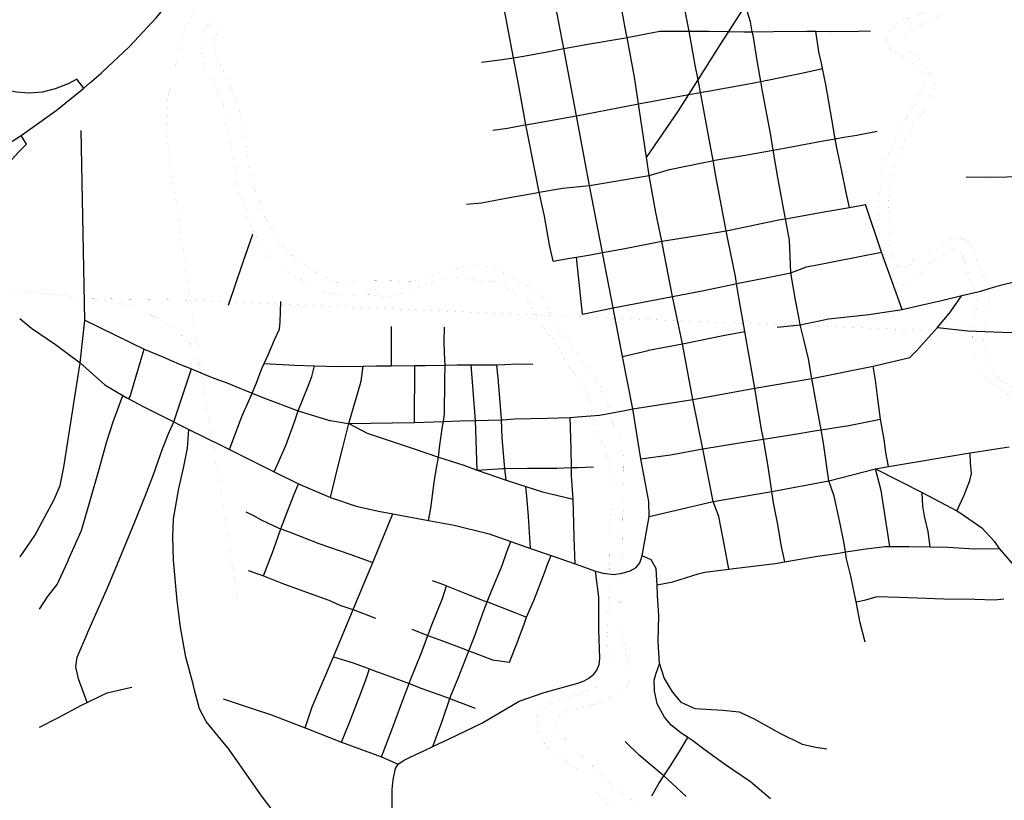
# Model space of a CAD drawing. Header units: feet. Extents: x 2045852 to 2423567, y 671180 to 1091522.
# Tile 28 of 101: x 2285792 to 2292296, y 870349 to 875504. Entities that reach past the tile are written whole.
import ezdxf

# ---------------------------------------------------------------- set-up
doc = ezdxf.new("R2010")
doc.units = ezdxf.units.FT
doc.header["$MEASUREMENT"] = 0
doc.linetypes.add('rr2', pattern=[0])
doc.linetypes.add('stream', pattern=[1.4, 0.7, -0.1, 0.1, -0.1, 0.1, -0.1, 0.1, -0.1])
for name, color, linetype in [('GM_X_City_Street', 7, 'Continuous'), ('GM_X_County_Road', 3, 'Continuous'), ('GM_X_Interchange_Ramps', 1, 'Continuous'), ('GM_X_Major_River', 5, 'stream'), ('GM_X_Rail_Line', 7, 'rr2'), ('GM_X_US_Route', 1, 'Continuous')]:
    doc.layers.add(name, color=color, linetype=linetype)

msp = doc.modelspace()

# ---------------------------------------------------------------- linework, layer by layer
at = {"layer": 'GM_X_City_Street', "flags": 128}
for points in [[(2289934.2, 874581.2), (2289932.4, 874593.1), (2290144.4, 874903), (2290212, 875009.8), (2290272.9, 875106.1), (2290423.5, 875344.1), (2290476, 875425.7), (2290587, 875598.2), (2290652.2, 875708.9), (2290753.1, 875874.1), (2290775.6, 875905.8), (2290952.9, 876155.3), (2290987.5, 876210.7), (2291084.9, 876392.7), (2291204, 876585.2), (2291397.8, 876891.3), (2291453.9, 876983.5), (2291514.5, 877108)], [(2290275.3, 875093.2), (2290272.9, 875106.1), (2290254.4, 875204.2), (2290213.3, 875427.7), (2290197, 875516.4), (2290143.7, 875812.6), (2290125.6, 875913.2), (2290111.6, 875991), (2290101.2, 876048.8), (2290044.2, 876316.9), (2290041.3, 876334.8), (2290005.6, 876555.1), (2289979.8, 876725.2), (2289975.3, 876785.9), (2289977.7, 876795.3)], [(2289644.7, 873954.2), (2289642.4, 873966.6), (2289556.4, 874409), (2289469.9, 874870), (2289386.7, 875313), (2289298.1, 875773.4), (2289236.1, 876229.3), (2289172.3, 876659.4), (2289168.6, 876696.9)], [(2289314.7, 873909.2), (2289291.5, 874017.3), (2289257.4, 874205.4), (2289224.2, 874364.7), (2289196.1, 874499.5), (2289141.1, 874777.6), (2289135.1, 874809.9), (2289085.8, 875077.8), (2289053.8, 875252.1), (2289045.4, 875297.9), (2289002.9, 875520), (2288971.2, 875676.1), (2288966.4, 875707.7), (2288954, 875790.2), (2288911.6, 876010.3), (2288883.9, 876162.6), (2288883.8, 876162.9)], [(2289932.4, 874593.1), (2289879.9, 874947.8), (2289853.9, 875123.9), (2289804, 875386.1), (2289798.7, 875414), (2289745.6, 875702.2), (2289723.9, 875840.1)], [(2290885.3, 873833.3), (2290876.5, 874047.8), (2290850.2, 874189.7), (2290799.9, 874462), (2290769.5, 874641.8), (2290752.9, 874740.2), (2290695.6, 875042.4), (2290686.6, 875095.7), (2290665.6, 875220.5), (2290635.7, 875400.7), (2290631, 875424.7), (2290618.7, 875488.7), (2290587, 875598.2)], [(2289386.7, 875313), (2289544.6, 875341.2), (2289781, 875381.8), (2289804, 875386.1), (2289927.2, 875409.4), (2290019.3, 875428.4), (2290143.7, 875427.7), (2290213.3, 875427.7), (2290213.6, 875427.7)], [(2290213.6, 875427.7), (2290344.4, 875427.7), (2290476, 875425.7), (2290575.2, 875424.1), (2290631, 875424.7), (2290632.2, 875424.7)], [(2290632.2, 875424.7), (2290771.8, 875426.2), (2290990.6, 875428.4), (2291050.8, 875427.6), (2291153.1, 875426.1), (2291331.7, 875428), (2291411.9, 875430.8)], [(2291095.5, 875180.9), (2291087.1, 875217.6), (2291070.2, 875290.9), (2291050.8, 875427.6)], [(2289041.2, 875250), (2289042.1, 875250.2), (2289053.8, 875252.1), (2289120, 875262.6), (2289286.2, 875294.4), (2289386.7, 875313)], [(2288842.3, 875222.9), (2288964.3, 875237.8), (2289041.2, 875250)], [(2290729.7, 875104.3), (2290730.4, 875104.4), (2290871.2, 875132.5), (2290967.3, 875153.5), (2291095.5, 875180.9)], [(2291272.8, 874264.7), (2291250.5, 874362.5), (2291222.9, 874504.5), (2291189.2, 874656.6), (2291178.9, 874717.4), (2291157.1, 874846.7), (2291116.6, 875076.9), (2291095.5, 875180.9)], [(2290581.4, 873444.5), (2290543.4, 873655.3), (2290526.9, 873761.7), (2290519.7, 873807.5), (2290469, 874053.6), (2290458.3, 874110.4), (2290390.5, 874469.8), (2290371.7, 874573.6), (2290341.5, 874740), (2290294.8, 874990.1), (2290288.4, 875023.7), (2290277, 875084.1), (2290275.3, 875093.2)], [(2290309.5, 875027.5), (2290310.6, 875027.7), (2290326.4, 875030.5), (2290594.9, 875077.4), (2290686.6, 875095.7), (2290729.7, 875104.3)], [(2289889.6, 874949.7), (2289890.4, 874949.8), (2289973.9, 874966.7), (2290212, 875009.8), (2290288.4, 875023.7), (2290309.5, 875027.5)], [(2289469.9, 874870), (2289879.9, 874947.8), (2289889.6, 874949.7)], [(2289118.1, 874806.9), (2289135.1, 874809.9), (2289469.9, 874870)], [(2288916.3, 874775.3), (2289014.5, 874788.3), (2289118.1, 874806.9)], [(2285795.4, 871955.9), (2285892.5, 872098.8), (2286019.3, 872336.2), (2286058.7, 872428.9), (2286082.9, 872549.9), (2286190.7, 873237.4), (2286222.5, 873519.5), (2286198.6, 874771.7)], [(2291185.4, 874718.5), (2291188.8, 874719.1), (2291236.6, 874727.2), (2291320.8, 874742.1), (2291454.9, 874767.6)], [(2290322.7, 874563.5), (2290346.6, 874568.4), (2290371.7, 874573.6), (2290383.3, 874576), (2290583.7, 874608.2), (2290769.5, 874641.8), (2290866.1, 874659.2), (2291098.4, 874703.7), (2291178.9, 874717.4), (2291185.4, 874718.5)], [(2290372.6, 872322.2), (2290304.8, 872670.6), (2290238.4, 872995.5), (2290169.1, 873362.3), (2290104, 873677), (2290038.4, 874017.3), (2290033.6, 874040.8), (2289994.7, 874231.6), (2289950, 874474.4), (2289934.2, 874581.2)], [(2289950, 874474.4), (2289981, 874483.6), (2290084.2, 874514.2), (2290322.7, 874563.5)], [(2289556.4, 874409), (2289950, 874474.4)], [(2292044.6, 874465.1), (2292207.1, 874463.1), (2292414.8, 874468.7)], [(2288742.8, 874286.2), (2288843.1, 874295.3), (2289027.3, 874329.3), (2289203.6, 874361.2), (2289224.2, 874364.7), (2289379.9, 874391.1), (2289556.4, 874409)], [(2289642.4, 873966.6), (2289789.4, 873992.4), (2290021.7, 874038.9), (2290033.6, 874040.8), (2290284.1, 874081.7), (2290458.3, 874110.4), (2290492.5, 874116), (2290814.8, 874183.5), (2290850.2, 874189.7), (2291129.3, 874238.9), (2291272.8, 874264.7), (2291377.7, 874283.6)], [(2291621.5, 873589.6), (2291483.3, 873967.9), (2291377.7, 874283.6)], [(2287170.6, 873617.7), (2287266.6, 873897.7), (2287331.1, 874087.5)], [(2289314.7, 873909.2), (2289426.8, 873928.4), (2289468.8, 873935.7), (2289563, 873951.9), (2289642.4, 873966.6)], [(2291019.4, 873878.2), (2291037.5, 873881.6), (2291170.9, 873906.5), (2291327.1, 873938.2), (2291483.3, 873967.9)], [(2289509.1, 873559.9), (2289468.8, 873935.7)], [(2289646.3, 871849.2), (2289647.6, 871848.9), (2289715.4, 871840.8), (2289771.7, 871848), (2289823.3, 871863.4), (2289863.9, 871887.4), (2289888.8, 871917.5), (2289904.4, 871963.8), (2289950.3, 872223.5), (2289947.9, 872323.1), (2289893.8, 872604.7), (2289842, 872933.8), (2289773.7, 873280.6), (2289711.4, 873600), (2289644.7, 873954.2)], [(2289907.7, 873638.5), (2290104, 873677), (2290311.2, 873716.6), (2290509.2, 873758.2), (2290526.9, 873761.7), (2290709.3, 873797.9), (2290885.3, 873833.3)], [(2290885.3, 873833.3), (2290988.7, 873872.5), (2291019.4, 873878.2)], [(2290948.1, 873488.8), (2290940.3, 873529.4), (2290916.8, 873651.1), (2290885.3, 873833.3)], [(2292202.8, 873730.5), (2292278.3, 873753.9), (2292361.7, 873771.7), (2292409.5, 873770.9), (2292586.8, 873768.2), (2292927.4, 873753.9), (2293272.3, 873747.9), (2293639.2, 873739.3), (2293720.8, 873737.4), (2293884.9, 873730.9), (2293985.8, 873724.7)], [(2292014.4, 873681.7), (2292139.7, 873710.9), (2292202.8, 873730.5)], [(2287327.2, 873036.8), (2287356.4, 873104.8), (2287391.5, 873201.4), (2287406.6, 873233.8), (2287432.7, 873290.1), (2287475.9, 873388.8), (2287507.2, 873459.3), (2287512.7, 873509.5), (2287517.4, 873643.9)], [(2289711.4, 873600), (2289907.7, 873638.5)], [(2289790.1, 872924.2), (2289842, 872933.8), (2290238.4, 872995.5), (2290646.8, 873071.3), (2291024.5, 873135.1), (2291429.9, 873216.1), (2291671, 873273.6), (2291680.8, 873282.6), (2291716.6, 873317), (2291853.7, 873471.2), (2291941, 873574.1), (2292014.4, 873681.7)], [(2291115.6, 873525), (2291134.7, 873529.2), (2291401.3, 873558), (2291621.5, 873589.6), (2291744.9, 873617.8), (2291880.9, 873650), (2292014.4, 873681.7)], [(2289509.1, 873559.9), (2289711.4, 873600)], [(2285791.9, 873529.7), (2285870, 873467.5), (2286029.1, 873359.1), (2286190.7, 873237.4), (2286353.8, 873092), (2286473, 873021.5), (2286494.9, 873009.8), (2286507.7, 873002.9), (2286611.4, 872947.6), (2286810.2, 872847.4), (2286838.7, 872833), (2286908.8, 872798.1), (2287128.4, 872688.9), (2287176.8, 872664.8), (2287473.8, 872517.7), (2287632.9, 872439.3), (2287843.9, 872349.5), (2288013.5, 872292.3), (2288161.7, 872258.4), (2288256.6, 872239.8), (2288493.3, 872196.6), (2288661.2, 872166.9), (2288892.1, 872108.1), (2289035.1, 872058.1), (2289165.8, 872012.8), (2289303.4, 871966.1), (2289459.9, 871910.9), (2289595.2, 871861.6)], [(2286222.5, 873519.5), (2286614.1, 873329.1), (2286736.5, 873276.8), (2286847.4, 873229.9), (2286926, 873198.6), (2287057, 873143.8), (2287167.8, 873102.9), (2287181.8, 873097)], [(2290948.1, 873488.8), (2291115.6, 873525)], [(2288246.8, 873218.4), (2288246.8, 873478.5)], [(2288557.3, 872615.5), (2288566.7, 872694.4), (2288585.5, 872816.9), (2288591, 872851), (2288598.7, 872899.2), (2288600.4, 873121.8), (2288601.3, 873223.3), (2288598.5, 873304.2), (2288595.8, 873376.4), (2288597.5, 873472.6)], [(2290169.1, 873362.3), (2290439.5, 873417.7), (2290581.4, 873444.5)], [(2290759.9, 872389), (2290735.5, 872552.6), (2290704, 872733.9), (2290692.8, 872798.7), (2290646.8, 873071.3), (2290581.4, 873444.5)], [(2290796.2, 873473.4), (2290948.1, 873488.8)], [(2290971.1, 873391.8), (2290962.6, 873427.7), (2290948.1, 873488.8)], [(2291853.7, 873471.2), (2292054.3, 873449.3), (2292282.8, 873441), (2292387.4, 873438.1), (2292561.2, 873433.3), (2292917.6, 873412.8), (2293269, 873398.5), (2293585.5, 873378.9), (2293608.4, 873403.9)], [(2291136.5, 872459.4), (2291101.5, 872707.1), (2291085.7, 872795), (2291064.1, 872914.5), (2291024.5, 873135.1), (2291001.2, 873264.7), (2290971.1, 873391.8)], [(2286520.4, 873015.7), (2286520.7, 873016.6), (2286548.2, 873105.9), (2286587, 873240.6), (2286614.1, 873329.1)], [(2289773.7, 873280.6), (2289942.2, 873320.3)], [(2289942.2, 873320.3), (2289945.1, 873321), (2290169.1, 873362.3)], [(2286810.2, 872847.4), (2286926, 873198.6)], [(2287406.6, 873233.8), (2287610, 873221.8), (2287738.9, 873217.6), (2287893.1, 873212.7), (2288059.6, 873215.7), (2288145.9, 873217.3), (2288246.8, 873218.4), (2288402.4, 873220), (2288473, 873220.7), (2288601.3, 873223.3), (2288681.6, 873224.9), (2288774.6, 873224.9), (2288868.2, 873224.9), (2288942.5, 873225.6), (2288996.7, 873226.2), (2289076.9, 873231), (2289181.2, 873230.1)], [(2287632.4, 872920.7), (2287691.9, 873072.2), (2287721.2, 873148.7), (2287738.9, 873217.6)], [(2287965.1, 872837.7), (2288046.6, 873116), (2288059.6, 873215.7)], [(2288400.2, 872843.5), (2288402.4, 873220)], [(2288814.6, 872529.3), (2288801.7, 872857.8), (2288774.6, 873224.9)], [(2289004.7, 872462.5), (2288996.1, 872540.5), (2288993.5, 872564.5), (2288979.6, 872742.8), (2288974.5, 872862.1), (2288974.3, 872867.1), (2288953.7, 873111.5), (2288942.5, 873225.6)], [(2291530.1, 872552.8), (2291513.1, 872646.9), (2291502.2, 872731), (2291476.7, 872865), (2291459.3, 872999.2), (2291443.9, 873123.4), (2291429.9, 873216.1)], [(2287181.8, 873097), (2287197.8, 873090.3), (2287327.2, 873036.8)], [(2286114.7, 871939.5), (2286169.7, 872061.5), (2286199.1, 872129.9), (2286253.4, 872312.9), (2286321.2, 872550.2), (2286365.7, 872711.1), (2286408.4, 872847.8), (2286473, 873021.5), (2286494.9, 873009.8), (2286507.7, 873002.9), (2286519.1, 873011.4), (2286520.4, 873015.7)], [(2287176.8, 872664.8), (2287259.2, 872882.6), (2287314.2, 873007.3)], [(2287314.2, 873007.3), (2287327.2, 873036.8), (2287409.6, 873005.1), (2287632.4, 872920.7), (2287838.6, 872857.2), (2287844.2, 872856.4)], [(2287473.8, 872517.7), (2287549.3, 872691.8), (2287607.9, 872848.8), (2287632.4, 872920.7)], [(2289477, 872881.2), (2289621.4, 872893), (2289790.1, 872924.2)], [(2287844.2, 872856.4), (2287948.5, 872840.2)], [(2287948.5, 872840.2), (2287965.1, 872837.7), (2288400.2, 872843.5), (2288591, 872851), (2288699.6, 872855.3), (2288801.7, 872857.8), (2288974.5, 872862.1), (2288981.7, 872862.3), (2289062.6, 872868), (2289276.6, 872872.1), (2289428, 872877.2), (2289477, 872881.2)], [(2289447.4, 872336.6), (2289437.8, 872490.9), (2289436.6, 872545.9), (2289433.8, 872673.3), (2289430.4, 872809.7), (2289428, 872877.2)], [(2291070, 872792.5), (2291085.7, 872795), (2291268.4, 872824.8), (2291476.7, 872865)], [(2286239.5, 871452.9), (2286239.8, 871453.5), (2286241.9, 871458.5), (2286371.8, 871752.3), (2286423, 871873.1), (2286552.7, 872189), (2286621.5, 872358), (2286676.5, 872500.8), (2286735.3, 872669.8), (2286772.6, 872764.3), (2286810.2, 872847.4)], [(2286962.2, 871018.9), (2286947.6, 871075.8), (2286937.5, 871115.5), (2286889.2, 871294.2), (2286853.8, 871493), (2286831.5, 871665.4), (2286806.8, 871934.8), (2286803.1, 872088.1), (2286807.5, 872207.8), (2286843.5, 872409.1), (2286873.2, 872542.6), (2286901.4, 872673.7), (2286908.8, 872798.1)], [(2287843.9, 872349.5), (2287888.1, 872530.9), (2287926.7, 872679.7), (2287965.1, 872837.7)], [(2287965.1, 872837.7), (2288086.3, 872773.6), (2288398.4, 872670.6), (2288557.3, 872615.5), (2288724.6, 872561.7), (2288814.6, 872529.3), (2289004.7, 872462.5), (2289135.9, 872420.9), (2289244.2, 872386.6), (2289447.4, 872336.6)], [(2290304.8, 872670.6), (2290559.2, 872711.1), (2290704, 872733.9), (2290899.8, 872764.8), (2291054.7, 872790), (2291070, 872792.5)], [(2289893.8, 872604.7), (2290091.2, 872630.7), (2290304.8, 872670.6)], [(2291444, 872537.9), (2291530.1, 872552.8), (2292069.1, 872643.6), (2292327.1, 872682.2)], [(2288493.3, 872196.6), (2288506.8, 872278.7), (2288529.1, 872447.4), (2288542.3, 872531.7), (2288557.3, 872615.5)], [(2291982.1, 872260.3), (2292029.8, 872363.5), (2292068.9, 872460.2), (2292078.4, 872506.4), (2292071.7, 872578.5), (2292069.1, 872643.6)], [(2288814.6, 872529.3), (2288981.7, 872540.3), (2288996.1, 872540.5), (2289146.2, 872542), (2289340.9, 872542.1), (2289436.6, 872545.9), (2289475.3, 872547.5), (2289581.6, 872550.6)], [(2289950.3, 872223.5), (2290372.6, 872322.2), (2290759.9, 872389), (2291136.5, 872459.4), (2291444, 872537.9)], [(2291539.5, 872025.2), (2291507.3, 872237.8), (2291481.6, 872395.9), (2291444, 872537.9)], [(2291444, 872537.9), (2291752.4, 872382.4), (2291982.1, 872260.3), (2292004.8, 872248.3), (2292146.4, 872147.6), (2292227.6, 872060.2), (2292262.2, 872011), (2292345.5, 871915.1), (2292383.5, 871877.1)], [(2287401.7, 871832), (2287468.2, 872003.2), (2287517.8, 872140.8), (2287530.6, 872176.3), (2287600.9, 872359.5), (2287632.9, 872439.3)], [(2289165.8, 872012.8), (2289153.6, 872223.3), (2289142.1, 872357.5), (2289135.9, 872420.9)], [(2291251.7, 871953), (2291251.4, 871954.4), (2291246.4, 871988.9), (2291238.4, 872044.5), (2291208.8, 872186.6), (2291172.5, 872356.7), (2291136.5, 872459.4)], [(2289459.9, 871910.9), (2289454, 872082.1), (2289453.1, 872176.3), (2289447.4, 872336.6)], [(2290845, 871924), (2290823.2, 872024.1), (2290797.5, 872180.3), (2290770, 872314.3), (2290759.9, 872389)], [(2291806.5, 872023.1), (2291793.4, 872124.5), (2291767.8, 872226), (2291757.6, 872290.5), (2291752.4, 872382.4)], [(2290475.6, 871876.3), (2290447.9, 872030.3), (2290409.8, 872222.4), (2290372.6, 872322.2)], [(2287285, 872253.9), (2287331.4, 872232.4), (2287385.9, 872200.9), (2287502.8, 872145.9), (2287517.8, 872140.8), (2287571.3, 872122.6), (2287768.8, 872044.4), (2287972.2, 871974.4), (2288125, 871918.9)], [(2287677, 870827.2), (2287723.8, 870967.3), (2287865.5, 871297.3), (2287995.4, 871608.4), (2288125, 871918.9), (2288256.6, 872239.8)], [(2288521, 870703.4), (2288579.7, 870865.9), (2288634.1, 871020.9), (2288644, 871049), (2288689.1, 871155.8), (2288759.4, 871336.3), (2288796.6, 871431.6), (2288857, 871602.7), (2288879.4, 871659.9), (2288909.8, 871737.5), (2288978.3, 871900.7), (2289009.5, 871989.2), (2289035.1, 872058.1)], [(2291278.3, 871993.9), (2291279, 871994), (2291365.2, 872007.7), (2291507.5, 872025.3), (2291539.5, 872025.2), (2291666, 872024.9), (2291806.5, 872023.1), (2291922.9, 872021.5), (2292095.6, 872009.3), (2292262.2, 872011)], [(2289027.1, 871261.6), (2289078, 871388.4), (2289126.8, 871519.2), (2289140.4, 871559.5), (2289187.4, 871668.3), (2289251.9, 871833.3), (2289281.2, 871913.9), (2289303.4, 871966.1)], [(2290182.5, 870778.8), (2290181.6, 870779.4), (2290159.7, 870794.2), (2290095, 870845.6), (2290050.3, 870897.3), (2290003.2, 870987), (2289984.3, 871071), (2289983.5, 871143.2), (2289995.1, 871189.4), (2290018.5, 871249.8), (2290009, 871398.1), (2290013.2, 871568.6), (2290003.8, 871700.8), (2290001.7, 871772.9), (2290000.7, 871803), (2289995.9, 871879.2), (2289963.2, 871937), (2289904.4, 871963.8)], [(2290868.2, 871927.9), (2290869.3, 871928.1), (2291048.7, 871958.3), (2291202.9, 871982), (2291246.4, 871988.9), (2291278.3, 871993.9)], [(2291319.2, 871648.2), (2291318.8, 871650.4), (2291316.9, 871659.2), (2291280.8, 871828.4), (2291251.7, 871953)], [(2285923.6, 871611.8), (2285974.9, 871692.5), (2286040.3, 871773.4), (2286107, 871922.5), (2286113.7, 871937.4), (2286114.7, 871939.5)], [(2290001.7, 871772.9), (2290107.2, 871792.1), (2290273.2, 871844), (2290317.3, 871856.5), (2290475.6, 871876.3), (2290509.7, 871880.5), (2290782.2, 871913.4), (2290845, 871924), (2290868.2, 871927.9)], [(2287301, 871867.1), (2287391.7, 871836), (2287401.7, 871832), (2287522.7, 871783.2), (2287685.8, 871722.8), (2287834.9, 871670.2), (2287905.8, 871638.5), (2287992, 871609.7), (2287995.4, 871608.4), (2288143.1, 871551.1)], [(2288465, 870677.1), (2288521, 870703.4), (2288629, 870754.2), (2288844.7, 870858.7), (2289092, 871003.6), (2289255.9, 871061.4), (2289478.1, 871121.9), (2289519.8, 871138.3), (2289552, 871156.7), (2289583.4, 871181.8), (2289603.6, 871207.4), (2289618.8, 871246.6), (2289622.9, 871285.8), (2289616.9, 871474.2), (2289616.6, 871690.8), (2289595.2, 871861.6)], [(2289595.2, 871861.6), (2289646.3, 871849.2)], [(2288367.4, 871127.3), (2288374.1, 871144.5), (2288448.5, 871329.7), (2288488.7, 871438.3), (2288514.8, 871508.9), (2288585.3, 871682), (2288610.8, 871766.1)], [(2288515.8, 871801.6), (2288590.3, 871774.3), (2288610.8, 871766.1), (2288731.4, 871717.6), (2288860.3, 871666.9), (2288875.1, 871661.4)], [(2291316.9, 871659.2), (2291380.7, 871673.1), (2291456.8, 871693.9), (2291603.3, 871691.4), (2291896.4, 871680.4), (2292101.1, 871676.5), (2292231.6, 871673.9), (2292291.7, 871678.5)], [(2288875.1, 871661.4), (2288879.4, 871659.9), (2288881.5, 871659.1), (2288961.1, 871629.8), (2289061.8, 871588.8), (2289140.4, 871559.5)], [(2291375.6, 871394.3), (2291344.2, 871520.3), (2291319.2, 871648.2)], [(2286238.4, 870995.4), (2286180.3, 871151.3), (2286163.5, 871230.3), (2286171.1, 871295.4), (2286239.5, 871452.9)], [(2288382.7, 871479.4), (2288488.7, 871438.3), (2288584.2, 871401.3), (2288726.2, 871348.6), (2288730.7, 871347)], [(2287865.5, 871297.3), (2287995.7, 871256.8), (2288101.8, 871217.3), (2288152.8, 871198.3), (2288162.6, 871194.7)], [(2288730.7, 871347), (2288759.4, 871336.3), (2288799.7, 871321.4), (2288914.6, 871276.4), (2289027.1, 871261.6)], [(2290018.5, 871249.8), (2290049.6, 871153.9), (2290102.7, 871066.3), (2290159.6, 870996.7), (2290250.4, 870955.5), (2290437.1, 870943.4), (2290543.6, 870932.5), (2290644.4, 870887.4), (2290811.9, 870792.9), (2290961.2, 870720.3), (2291051.7, 870699.2), (2291124.3, 870688.2)], [(2287917.1, 870733.2), (2287965.8, 870851.5), (2288045.9, 871056.8), (2288081.1, 871151.4), (2288101.8, 871217.3)], [(2288162.6, 871194.7), (2288162.8, 871194.7), (2288312, 871139.8), (2288364.5, 871119.6), (2288449, 871087.1), (2288559.7, 871048.2), (2288634.1, 871020.9), (2288653.9, 871013.5), (2288654.2, 871013.4)], [(2288180.7, 870635.6), (2288251.1, 870814.4), (2288331.1, 871033.8), (2288364.5, 871119.6), (2288366.6, 871125.2), (2288367.4, 871127.3)], [(2286242.4, 870997.3), (2286332, 871040.4), (2286369.3, 871058.3), (2286501.3, 871089.4), (2286533.4, 871096.4)], [(2285922.2, 870831), (2286044.9, 870893.2), (2286199.6, 870976.8), (2286238.4, 870995.4), (2286242.4, 870997.3)], [(2287136.9, 871018.2), (2287340.7, 870951.7)], [(2288654.2, 871013.4), (2288801.5, 870958.5)], [(2287340.7, 870951.7), (2287449.4, 870916.3), (2287677, 870827.2), (2287917.1, 870733.2), (2288180.7, 870635.6), (2288291.6, 870588.2)], [(2290750.3, 870359.8), (2290618.6, 870472.1), (2290446.8, 870588.6), (2290319.5, 870679.5), (2290238.5, 870740.8), (2290205.5, 870763.2), (2290182.5, 870778.8)], [(2287949.1, 869517.9), (2287899.2, 869619.7), (2287794.4, 869810.5), (2287787.8, 869820.7), (2287709.8, 869939.8), (2287574.7, 870135.6), (2287395.2, 870370.1), (2287168.6, 870692.6), (2287122.3, 870749)], [(2290194.9, 870373.6), (2290099.3, 870463.2), (2290045.6, 870509.7), (2289954.6, 870588.4), (2289883.6, 870647.5), (2289790.2, 870738.4)], [(2289967.4, 870379.1), (2290012.7, 870459.8), (2290045.6, 870509.7), (2290085.8, 870570.8), (2290151, 870671.8), (2290205.5, 870763.2)], [(2287972.5, 869470.3), (2288061.7, 869733.7), (2288130.1, 869906.8), (2288228.4, 870104.3), (2288253.7, 870178.8), (2288252.4, 870305.1), (2288253.2, 870421.4), (2288259.7, 870484.7), (2288273.8, 870560), (2288291.6, 870588.2), (2288328.1, 870612.2), (2288371.4, 870633.2), (2288465, 870677.1)]]:
    msp.add_lwpolyline(points, dxfattribs=at)
at = {"layer": 'GM_X_County_Road', "flags": 128}
msp.add_lwpolyline([(2287122.3, 870749), (2287023.9, 870868.9), (2286979.2, 870952.8), (2286962.2, 871018.9), (2286962.2, 871018.9)], dxfattribs=at)
at = {"layer": 'GM_X_Interchange_Ramps', "flags": 128}
for points in [[(2286215.6, 875052.4), (2286169.4, 875111.7), (2286113, 875081), (2286027.2, 875047.4), (2285942.5, 875024.6), (2285855.1, 875019.4), (2285771.1, 875024.5), (2285689.1, 875042.1), (2285586.6, 875074.6), (2285454.4, 875106), (2285401.6, 875113.3), (2285348.3, 875110), (2285280, 875083), (2285235.1, 875047.3), (2285201.2, 875005.8), (2285176.4, 874960.7), (2285151.4, 874892.2), (2285142.4, 874825.3), (2285142.4, 874758.8), (2285149.9, 874695.5), (2285166, 874640.2), (2285196, 874569.6), (2285210.7, 874556.8)], [(2285453.8, 874041.3), (2285473.9, 874051), (2285471.8, 874100.8), (2285473.8, 874141.6), (2285480.7, 874182.2), (2285489.7, 874210.3), (2285511.3, 874258.5), (2285533.7, 874299.5), (2285576.1, 874372.3), (2285614, 874425.1), (2285678.8, 874512), (2285784.2, 874629.8), (2285836.7, 874682.9), (2285802.3, 874739.2)]]:
    msp.add_lwpolyline(points, dxfattribs=at)
at = {"layer": 'GM_X_Major_River', "ltscale": 0.333, "const_width": 0.18, "flags": 128}
for points in [[(2291167, 877740.6), (2291172.2, 877736), (2291216.6, 877676.3), (2291265, 877610.6), (2291319.5, 877546.9), (2291381.8, 877491.3), (2291440.2, 877435.7), (2291561, 877316.4), (2291621.4, 877260.8), (2291685.7, 877205.2), (2291749.8, 877187.7), (2291819.8, 877176.2), (2291885.8, 877162.7), (2291940.2, 877093), (2291966.8, 877023.2), (2292021.2, 876965.5), (2292085.5, 876907.9), (2292108.1, 876840), (2292102.6, 876775.8), (2292095.2, 876711.7), (2292091.7, 876641.6), (2292106.3, 876575.6), (2292162.6, 876519.9), (2292226.8, 876492.4), (2292288.6, 876498.9), (2292309.3, 876414.9), (2292305.7, 876364.8), (2292324.2, 876300.9), (2292374.6, 876243.2), (2292407.1, 876177.3), (2292423.6, 876113.4), (2292434, 876061.4), (2292448.6, 875987.4), (2292453.1, 875931.3), (2292447.6, 875867.2), (2292376.1, 875824.6), (2292239.8, 875887.6), (2292175.7, 875903.2), (2292117.7, 875916.7), (2292053.7, 875926.2), (2291983.9, 875919.7), (2291920.4, 875877.2), (2291937, 875797.2), (2291989.5, 875731.5), (2292026, 875657.7), (2291942.5, 875616.9), (2291872.9, 875582.4), (2291809.1, 875567.8), (2291743.4, 875541.3), (2291691.7, 875520.9), (2291627.9, 875504.4), (2291568.3, 875469.8), (2291536.8, 875419.5), (2291515.4, 875353.3), (2291549.7, 875301.5), (2291615.9, 875271.9), (2291696.3, 875204.4), (2291762.6, 875150.9), (2291771.1, 875090.9), (2291737.8, 875020.5), (2291708.3, 874956.2), (2291671, 874889.8), (2291627.6, 874825.4), (2291596.2, 874755), (2291560.8, 874694.7), (2291539.2, 874642.4), (2291513.8, 874580.2), (2291492.2, 874527.9), (2291477.5, 874383.6), (2291465.9, 874331.4), (2291456.6, 874251.2), (2291459.1, 874195.2), (2291463.6, 874129.1), (2291474.1, 874069.1), (2291494.6, 873997.2), (2291507.1, 873943.2), (2291517.7, 873871.2), (2291548.2, 873799.3), (2291610.5, 873751.7), (2291678.3, 873758.3), (2291715.8, 873814.6), (2291773.3, 873863.1), (2291830.8, 873917.7), (2291894.3, 873962.2), (2291959.9, 873990.8), (2292020.1, 873959.2), (2292036.6, 873893.2), (2292053.1, 873837.3), (2292069.5, 873785.3), (2292100, 873719.5), (2292124.5, 873651.5), (2292107.1, 873579.3), (2292091.7, 873513.1), (2292086.2, 873455), (2292084.9, 873370.8), (2292095.4, 873306.8), (2292115.8, 873252.9), (2292136.3, 873193), (2292168.7, 873139.2), (2292301.3, 873036), (2292355.4, 873018.4)], [(2293278, 872278.5), (2293208.3, 872265.9), (2293146.4, 872257.5), (2293084.3, 872283), (2293032.2, 872310.7), (2292959.9, 872352.2), (2292903.6, 872407.8), (2292867.1, 872477.6), (2292844.6, 872541.5), (2292824, 872613.5), (2292807.5, 872677.4), (2292795, 872733.4), (2292770.5, 872803.3), (2292740, 872869.2), (2292695.6, 872932.9), (2292649.1, 873000.7), (2292584.9, 873030.2), (2292514.9, 873045.7), (2292442.8, 873067.2), (2292390.9, 873068.8), (2292340.9, 873080.4), (2292284.7, 873112), (2292234.4, 873157.7), (2292202, 873211.5), (2292175.5, 873283.4), (2292158.9, 873359.4), (2292162.3, 873423.5), (2292169.8, 873483.7), (2292187.3, 873543.9), (2292200.7, 873610.1), (2292194.2, 873672.1), (2292183.7, 873742.1), (2292157.1, 873814), (2292120.5, 873897.9), (2292098, 873961.8), (2292049.3, 874047.5), (2291995.3, 874061.1), (2291931.5, 874046.6), (2291856.1, 873992), (2291792.5, 873955.4), (2291720.8, 873940.8), (2291663.4, 873878.3), (2291591.5, 873871.8), (2291553, 873943.6), (2291544.5, 874005.6), (2291540, 874071.6), (2291537.4, 874137.7), (2291533, 874193.8), (2291528.4, 874261.8), (2291531.8, 874333.9), (2291537.3, 874392.1), (2291546.6, 874472.3), (2291568.1, 874534.5), (2291589.5, 874602.8), (2291626.9, 874667.2), (2291652.3, 874733.4), (2291675.8, 874787.7), (2291729.2, 874850.2), (2291772.5, 874920.6), (2291800, 874974.9), (2291833.4, 875045.3), (2291825, 875101.3), (2291786.4, 875175.1), (2291733.9, 875244.8), (2291671.6, 875290.4), (2291631.2, 875350.2), (2291662.5, 875424.5), (2291728.1, 875465.1), (2291789.8, 875491.6), (2291855.4, 875522.1), (2291919, 875558.7), (2291994.7, 875583.3), (2292060.3, 875617.8), (2292121.8, 875658.4), (2292081.4, 875724.2), (2292023, 875783.8), (2292010.4, 875849.8), (2292066.1, 875878.3), (2292128.3, 875846.7), (2292190.4, 875823.1), (2292252.3, 875819.6), (2292302.4, 875798), (2292376.5, 875772.5), (2292442.5, 875763), (2292497.9, 875823.5), (2292519.2, 875895.8), (2292496.7, 875963.7), (2292486.3, 876015.7), (2292479.8, 876081.7), (2292473.3, 876135.8), (2292464.9, 876185.8), (2292456.5, 876239.8), (2292431.9, 876315.7), (2292381.5, 876369.4), (2292411, 876433.7), (2292406.4, 876499.8), (2292350.1, 876551.4), (2292282.2, 876550.9), (2292220.1, 876578.5), (2292157.9, 876608), (2292147.8, 876620)], [(2287779.9, 876033.2), (2287712.4, 876000.3), (2287660.7, 875979.6), (2287603.2, 875944.9), (2287533.7, 875904), (2287472.1, 875875.2), (2287418.6, 875840.4), (2287353.3, 875793.6), (2287301.6, 875766.9), (2287238.3, 875718.1), (2287171.1, 875659.2), (2287120.1, 875582.4), (2287063, 875513.7), (2287023.8, 875449.1), (2287002.4, 875398.8), (2286993.1, 875346.6), (2286998.1, 875266.6), (2287006.7, 875212.6), (2287039.6, 875141), (2287074.3, 875079.3), (2287113.1, 875005.8), (2287135.9, 874942), (2287150.8, 874868.1), (2287163.6, 874794.2), (2287176.5, 874724.3), (2287189.6, 874632.3), (2287200.2, 874580.4), (2287213, 874514.5), (2287219.6, 874462.5), (2287238.6, 874384.7), (2287261.4, 874310.9), (2287280, 874259.1), (2287300.9, 874187.3), (2287327.7, 874123.5), (2287362.4, 874057.9), (2287405.3, 873984.4), (2287456, 873923), (2287512.6, 873865.6), (2287583, 873824.4)], [(2287873.4, 873768), (2287809, 873805.3), (2287740.7, 873840.4), (2287670.2, 873885.6), (2287593.5, 873944.7), (2287530.8, 874012), (2287486.1, 874075.5), (2287443.3, 874141), (2287416.7, 874192.7), (2287389.9, 874258.5), (2287369.2, 874318.3), (2287340.4, 874390), (2287329.7, 874445.9), (2287311, 874507.7), (2287300.3, 874563.7), (2287291.7, 874617.6), (2287282.7, 874693.6), (2287271.9, 874765.5), (2287259.3, 874817.4), (2287246.4, 874887.3), (2287229.8, 874939.2), (2287206.8, 875023), (2287172, 875090.6), (2287137.1, 875166.2), (2287108.5, 875219.9), (2287081.8, 875279.6), (2287074.8, 875359.6), (2287094.2, 875409.9), (2287123.4, 875478.4), (2287162.7, 875530.9), (2287221.9, 875589.7)], [(2289076.1, 869667), (2289143.2, 869735.9), (2289210.6, 869780.8), (2289274.1, 869817.6), (2289351.6, 869846.6), (2289417.4, 869857.5), (2289469.2, 869868.1), (2289543.1, 869871.1), (2289615, 869876), (2289665, 869868.6), (2289719.1, 869857.2), (2289771.1, 869849.9), (2289827.1, 869844.6), (2289895.1, 869839.4), (2289947.1, 869840.1), (2290012.7, 869860.9), (2290074.2, 869897.7), (2290109.3, 869968.3), (2290114.7, 870020.4), (2290111.9, 870084.4), (2290089.1, 870152.2), (2290040.5, 870209.6), (2289974, 870250.8), (2289911.6, 870290.1), (2289861.2, 870331.5), (2289794.7, 870376.7), (2289730.2, 870421.9), (2289661.6, 870481.2), (2289596.8, 870552.4), (2289532, 870619.7), (2289471.4, 870675), (2289408.7, 870738.2), (2289356.1, 870793.6), (2289323.4, 870855.3), (2289360.5, 870917.8), (2289424.2, 870940.6), (2289489.9, 870959.5), (2289569.6, 870978.5), (2289621.4, 870987.2), (2289682.9, 871026), (2289750.5, 871052.8), (2289805.8, 871103.6), (2289819, 871167.8), (2289818.4, 871221.9), (2289805.5, 871289.8), (2289790.7, 871359.7), (2289771.8, 871431.5), (2289759, 871501.4), (2289758.4, 871553.4), (2289759.5, 871621.5), (2289760.9, 871677.6), (2289762.2, 871727.7), (2289761.6, 871783.7), (2289764.9, 871837.8), (2289766, 871909.9), (2289769.3, 871968), (2289770.5, 872038.1), (2289771.8, 872092.2), (2289775.2, 872144.2), (2289776.1, 872228.3), (2289779.5, 872282.4), (2289778.8, 872334.5), (2289776.2, 872384.5), (2289779.2, 872466.6), (2289780.4, 872536.7), (2289779.5, 872604.8), (2289774.7, 872670.8), (2289754, 872732.6), (2289725.2, 872800.3), (2289702.4, 872868.1), (2289683.6, 872933.9), (2289658.8, 873001.7), (2289634.1, 873065.4), (2289595.3, 873131), (2289556.5, 873198.6), (2289497.8, 873263.9), (2289453.1, 873329.4), (2289359.6, 873460.4), (2289326.8, 873522), (2289286, 873593.6), (2289247.2, 873661.2), (2289178.5, 873724.4), (2289112, 873769.6), (2289047.8, 873798.8), (2288971.3, 873839.9), (2288905.2, 873859.1), (2288839, 873882.3), (2288763.1, 873877.3), (2288679.4, 873862.2), (2288609.7, 873841.3), (2288543.9, 873828.5), (2288474.2, 873809.6), (2288392.8, 873774.6), (2288322.8, 873775.7), (2288266.8, 873779), (2288196.9, 873780.1), (2288057.1, 873778.3), (2288005.2, 873771.7), (2287951.3, 873767), (2287885.4, 873766.2), (2287873.4, 873768)], [(2287583, 873824.4), (2287587.1, 873818.5), (2287657.4, 873785.3), (2287727.8, 873744.2), (2287802.2, 873707.1), (2287852.3, 873693.7), (2287922.4, 873678.6), (2287978.4, 873679.3), (2288046.2, 873690.1), (2288106.1, 873688.9), (2288170.2, 873677.7), (2288242.2, 873672.6), (2288321.8, 873697.6), (2288385.4, 873718.4), (2288455, 873751.3), (2288528.6, 873774.3), (2288594.4, 873787.1), (2288654.1, 873801.9), (2288710.1, 873804.6), (2288762.1, 873795.2), (2288828.2, 873780), (2288900.2, 873776.9), (2288968.4, 873757.8), (2289034.7, 873720.5), (2289095.1, 873685.3), (2289155.7, 873632), (2289196.4, 873568.4), (2289225.1, 873512.7), (2289263.7, 873457.2), (2289314.4, 873391.7), (2289361.2, 873324.2), (2289385.8, 873270.5), (2289424.5, 873210.9), (2289469.2, 873151.4), (2289503.9, 873087.8), (2289552.7, 873020.3), (2289567.6, 872948.4), (2289576.3, 872890.5), (2289589.1, 872818.6), (2289619.9, 872748.9), (2289654.7, 872683.3), (2289675.4, 872623.5), (2289690.3, 872553.6), (2289695.1, 872485.6), (2289701.8, 872423.6), (2289702.7, 872351.5), (2289701.6, 872279.5), (2289696.5, 872205.3), (2289691.2, 872149.2), (2289685.9, 872087.1), (2289686.6, 872033), (2289685.5, 871962.9), (2289688.2, 871900.9), (2289687, 871834.8), (2289687.6, 871784.8), (2289684.4, 871720.7), (2289681.5, 871632.6), (2289676.1, 871582.4), (2289674.9, 871514.4), (2289671.8, 871444.2), (2289674.7, 871368.2)], [(2289674.7, 871368.2), (2289678.9, 871350.2), (2289705.8, 871274.5), (2289706.7, 871204.4), (2289697.4, 871148.3), (2289645.8, 871117.6), (2289578.3, 871084.7), (2289518.6, 871065.9), (2289466.9, 871047.3), (2289399.2, 871026.4), (2289335.5, 871007.6), (2289268, 870970.7), (2289212.7, 870922), (2289209.5, 870851.9), (2289228.3, 870784), (2289250.9, 870732.3), (2289307.6, 870670.9), (2289360, 870633.5), (2289430.5, 870584.4), (2289497.1, 870535.1), (2289557.8, 870473.8), (2289600.6, 870402.3), (2289659.3, 870337), (2289729.8, 870291.8), (2289800.1, 870256.7), (2289872.7, 870205.5), (2289941.1, 870168.3), (2289999.8, 870105), (2290012.5, 870047.1), (2290005.3, 869983), (2289939.7, 869950.1), (2289871.9, 869943.2), (2289819.9, 869950.6), (2289755.7, 869967.8), (2289685.7, 869972.9), (2289629.8, 869974.2), (2289555.7, 869989.3), (2289491.7, 869988.5), (2289427.9, 869979.7), (2289370.1, 869973), (2289302.4, 869954.1), (2289233, 869911.2), (2289175.4, 869878.4), (2289106.2, 869821.5), (2289042.8, 869778.7), (2288985.8, 869703.9), (2288934.6, 869643.2), (2288895.3, 869584.6), (2288854, 869530.1), (2288824.8, 869467.6), (2288805.5, 869415.3), (2288780.3, 869353), (2288739.2, 869282.4), (2288694, 869221.7), (2288634.8, 869156.9), (2288575.7, 869090.1), (2288524.7, 869013.4), (2288471.6, 868942.7), (2288424.5, 868874), (2288435.4, 868802.1), (2288470.2, 868730.4), (2288507, 868658.8), (2288547.8, 868591.3), (2288578.5, 868529.6), (2288609.3, 868461.9), (2288636.1, 868398.2), (2288670.7, 868346.6), (2288695.3, 868288.8), (2288720, 868235.1), (2288752.7, 868173.4), (2288789.5, 868103.8), (2288828.2, 868040.2), (2288875, 867972.8), (2288908.2, 867869.1), (2288939, 867801.4), (2288955.7, 867745.6), (2288990.5, 867677.9), (2289009.2, 867618.1), (2289033.8, 867566.4), (2289068.6, 867494.7), (2289101.3, 867433.1), (2289132.2, 867361.4), (2289155.1, 867287.6), (2289181.8, 867221.9), (2289216.7, 867150.2)]]:
    msp.add_lwpolyline(points, dxfattribs=at)
at = {"layer": 'GM_X_Rail_Line', "ltscale": 0.125, "const_width": 0.18, "flags": 128}
for points in [[(2286922.1, 873651.2), (2286810.2, 874409.1), (2286760.3, 874738.7), (2286771.9, 875004.8), (2286827.5, 875224.8), (2286870, 875418.1), (2286994.4, 875634.4), (2287184.9, 875840.3), (2287485.1, 876116.1), (2287679.7, 876312.5), (2287831.2, 876518.1), (2287933.9, 876758.6), (2288014.7, 876933.6), (2288086.5, 877155), (2288136.5, 877568.5), (2288225.8, 878062.1), (2288225.9, 878363.4), (2288189.3, 878739.9), (2288149.5, 878939), (2288088.9, 879087.6), (2287921.8, 879417.2), (2285880.1, 882688.9), (2284822.5, 884389.9), (2283710.7, 886151.4), (2283532.8, 886432.3), (2283352.5, 886628.3), (2283149.5, 886786.4), (2282871, 886950.9), (2282477.2, 887093.6), (2280871.7, 887554.1), (2280395.5, 887701.6), (2280076, 887841.4), (2277172.9, 889420.9), (2275751.7, 890197.5), (2275154.6, 890529), (2274805.9, 890758.7), (2274452.9, 891021.6), (2274167.2, 891265.4), (2273750, 891655.3), (2273539.4, 891891.7), (2273373.3, 892124.7), (2273238.5, 892339.8), (2271948.9, 894715), (2271743.5, 895020.6), (2271537.2, 895240), (2271322.2, 895439.3), (2271011.7, 895664.5), (2270227.4, 896127.2), (2269506.1, 896550.4), (2269137.5, 896797.7), (2268897, 896997.5), (2268745, 897157.3), (2268593.4, 897342.6), (2268452.7, 897544.2), (2268294.6, 897846.6), (2267561.2, 899487.3), (2265533.3, 903994.1), (2265384.4, 904271.6), (2263758.8, 906827.1), (2263533.5, 907035.6), (2263309.3, 907154.1), (2263086.9, 907208.1), (2262908.4, 907211.6), (2262708.3, 907182.6), (2262544, 907143.9), (2262352, 907074.2), (2262192.8, 907035.4), (2262022.5, 907009.1), (2261917.7, 906999), (2261803.8, 907005), (2261521.4, 907049.9), (2260843.4, 907181.7), (2260571.8, 907232.7), (2260038.4, 907329.8), (2259734.5, 907412.3), (2259185, 907599.9), (2257955.5, 908003.6), (2257727.1, 908097.3), (2257551, 908199.5), (2257387.4, 908323.2), (2257196.5, 908538.1), (2254982.8, 911399.9), (2254819.2, 911648.2), (2254550, 912242.4), (2253392.3, 915133.6), (2253253.1, 915504.1), (2253149.1, 915711.1), (2253000.5, 915873.9), (2251959.6, 916769.3), (2251737, 916980.2), (2251596.3, 917131.1), (2251521.3, 917250.7), (2251434.8, 917404.3), (2251347, 917582.4), (2251182.8, 917959.1)], [(2217950.4, 829261.2), (2220429.3, 830218.5), (2223257.6, 831294.1), (2226721, 832615.4), (2228283.4, 833212.4), (2230772.9, 834169.2), (2231289.3, 834375.2), (2231632.1, 834519.6), (2231911.4, 834637.8), (2232118.4, 834755.1), (2232485.7, 834989.1), (2232865.5, 835240.3), (2233219.4, 835521), (2233480.5, 835741.1), (2233686.5, 835947.7), (2233888.1, 836162.8), (2234177.7, 836493.8), (2234370.5, 836730.1), (2236369.6, 839681.3), (2239297.4, 844043), (2241860.1, 847880.1), (2243422.4, 850190.1), (2244042.3, 851142.8), (2244623.9, 851951.3), (2245083.4, 852529.3), (2245380.8, 852893.4), (2245946.3, 853539), (2246323.9, 853931.7), (2246964.9, 854568), (2247872.1, 855374.9), (2248849.2, 856160.3), (2249634, 856748.3), (2250061.8, 857050.2), (2250291.5, 857196.2), (2250665.3, 857348.7), (2253230.4, 858009.7), (2255204, 858531.4), (2256219.9, 858796.9), (2256813.1, 858963.4), (2257260.3, 859106.7), (2257752.7, 859294.6), (2258222.1, 859486.3), (2259045.7, 859878.3), (2259814.9, 860273.6), (2262395.7, 861623), (2265231.5, 863099.9), (2268896.6, 865008.7), (2269251.1, 865202.6), (2269519.1, 865347), (2272899, 867636.1), (2273912, 868249), (2275248.3, 869153.3), (2275542.4, 869370.2), (2275765.1, 869561.3), (2275979, 869808.8), (2276185.8, 870106.6), (2277007.5, 871584.1), (2277188.9, 871927.4), (2277362.5, 872203.2), (2277529.9, 872405.4), (2277699.4, 872575.5), (2277900.5, 872701.9), (2278107.6, 872829.9), (2278294.1, 872913), (2278522.1, 872987.9), (2278781.6, 873018.9), (2279136.8, 873010.5), (2279460.3, 872973.9), (2279701.9, 872902.1), (2279906.5, 872846.4), (2280148.8, 872820.4), (2280451.1, 872858.1), (2281055.6, 872975.8), (2282028.9, 873161.2), (2284291.1, 873471.9), (2285443.5, 873684.8), (2285804.3, 873710.8), (2286259.4, 873663)], [(2286989.5, 873172.6), (2286957.9, 873278.1), (2286913.4, 873368.1), (2286827.5, 873457.6), (2286690, 873537.8), (2286536.7, 873615), (2286259.4, 873663)], [(2286259.4, 873663), (2286922.1, 873651.2)], [(2286922.1, 873651.2), (2289567.1, 873538.7), (2289764, 873531)], [(2286981.6, 873228.5), (2286922.1, 873651.2)], [(2289764, 873531), (2291813.3, 873451)], [(2286989.5, 873172.6), (2286981.6, 873228.5)], [(2287237.7, 871648.7), (2286989.5, 873172.6)]]:
    msp.add_lwpolyline(points, dxfattribs=at)
at = {"layer": 'GM_X_US_Route', "flags": 128}
for points in [[(2286548.2, 875360.4), (2286695.2, 875518.1), (2286955.2, 875836.1), (2287199.7, 876187.6), (2287535.4, 876670.4), (2287739.8, 876982.5), (2287822, 877097.1), (2287940.6, 877250.7), (2288008.7, 877328.5), (2288086.2, 877397.7), (2288144.5, 877442.3)], [(2286476.8, 875289.4), (2286517.6, 875327.6), (2286548.2, 875360.4)], [(2286329.5, 875151.8), (2286338.1, 875159.4), (2286476.8, 875289.4)], [(2286253.6, 875085.5), (2286329.5, 875151.8)], [(2285266.2, 874436.3), (2285385.4, 874495.9), (2285560.9, 874588.3), (2285802.3, 874739.2), (2286033.3, 874904), (2286215.6, 875052.4), (2286253.6, 875085.5)]]:
    msp.add_lwpolyline(points, dxfattribs=at)

doc.saveas('drawing.dxf')
